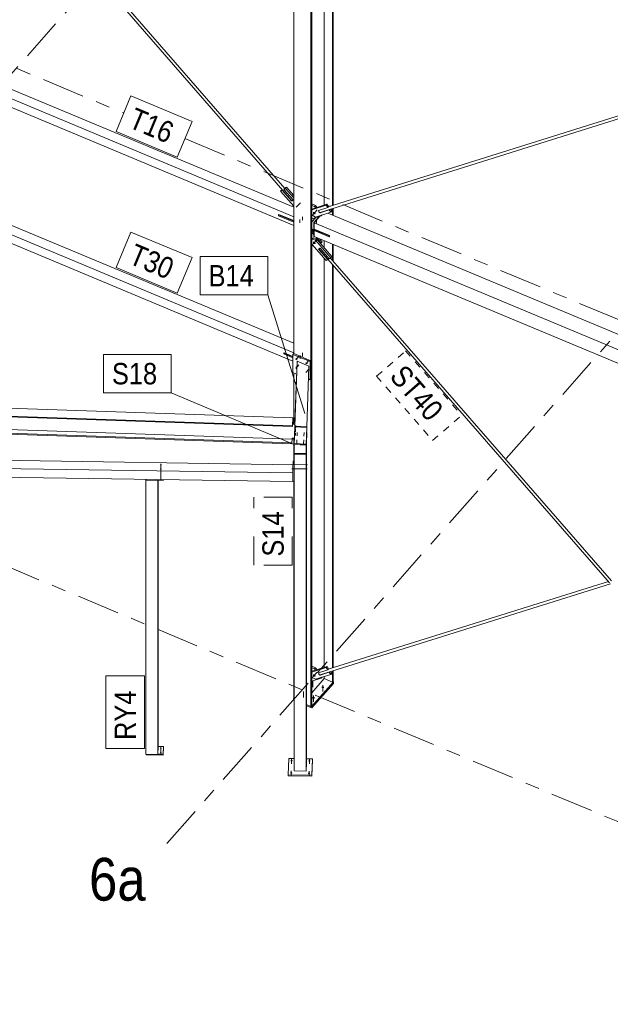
# Model space of a CAD drawing. Header units: millimetres. Extents: x -698 to 216, y -34 to 576.
# Tile 14 of 88: x -483 to -441, y 171 to 240. Entities that reach past the tile are written whole.
import ezdxf

# ---------------------------------------------------------------- set-up
doc = ezdxf.new("R2010")
doc.units = ezdxf.units.MM
for name, pattern in [('XKITLINE00', [0]), ('XKITLINE02', [4, 2, -2]), ('XKITLINE03', [6, 3, -1, 1, -1]), ('XKITLINE04', [3, 0.5, -0.5, 0.5, -0.5, 0.5, -0.5])]:
    doc.linetypes.add(name, pattern=pattern)
for name, color, linetype, lineweight in [('Element', 2, 'Continuous', 0), ('Spoina', 1, 'Continuous', 0), ('Znak elementu', 2, 'Continuous', 0), ('Śruba', 3, 'Continuous', 0)]:
    doc.layers.add(name, color=color, linetype=linetype, lineweight=lineweight)
doc.styles.add('ARIAL', font='ARIAL.TTF')

msp = doc.modelspace()

# ---------------------------------------------------------------- hatches: boundary and pattern name
at = {"layer": 'Śruba'}
for points in [[(-462.191, 226.904), (-462.183, 226.896), (-462.177, 226.888), (-462.171, 226.88), (-462.165, 226.872), (-462.161, 226.863), (-462.157, 226.854), (-462.154, 226.846), (-462.152, 226.837), (-462.15, 226.829), (-462.15, 226.821), (-462.151, 226.814), (-462.152, 226.807), (-462.154, 226.8), (-462.157, 226.794), (-462.161, 226.789), (-462.166, 226.785), (-462.172, 226.781), (-462.178, 226.778), (-462.185, 226.775), (-462.192, 226.774), (-462.2, 226.773), (-462.208, 226.773), (-462.217, 226.775), (-462.225, 226.776), (-462.234, 226.779), (-462.244, 226.783), (-462.253, 226.787), (-462.262, 226.792), (-462.27, 226.797), (-462.279, 226.804), (-462.287, 226.81), (-462.295, 226.818), (-462.302, 226.825), (-462.309, 226.833), (-462.315, 226.842), (-462.32, 226.85), (-462.325, 226.859), (-462.329, 226.867), (-462.332, 226.876), (-462.334, 226.884), (-462.335, 226.892), (-462.335, 226.9), (-462.335, 226.908), (-462.333, 226.915), (-462.331, 226.921), (-462.328, 226.927), (-462.324, 226.932), (-462.319, 226.937), (-462.314, 226.941), (-462.308, 226.944), (-462.301, 226.946), (-462.293, 226.948), (-462.286, 226.948), (-462.277, 226.948), (-462.269, 226.947), (-462.26, 226.945), (-462.251, 226.943), (-462.242, 226.939), (-462.233, 226.935), (-462.224, 226.93), (-462.215, 226.924), (-462.206, 226.918), (-462.198, 226.911)], [(-462.191, 224.829), (-462.183, 224.821), (-462.177, 224.813), (-462.171, 224.805), (-462.165, 224.796), (-462.161, 224.788), (-462.157, 224.779), (-462.154, 224.77), (-462.152, 224.762), (-462.151, 224.754), (-462.15, 224.746), (-462.151, 224.739), (-462.152, 224.731), (-462.154, 224.725), (-462.158, 224.719), (-462.162, 224.714), (-462.166, 224.709), (-462.172, 224.705), (-462.178, 224.702), (-462.185, 224.7), (-462.192, 224.698), (-462.2, 224.698), (-462.208, 224.698), (-462.217, 224.699), (-462.226, 224.701), (-462.235, 224.704), (-462.244, 224.707), (-462.253, 224.711), (-462.262, 224.716), (-462.271, 224.722), (-462.279, 224.728), (-462.287, 224.735), (-462.295, 224.742), (-462.302, 224.75), (-462.309, 224.758), (-462.315, 224.766), (-462.32, 224.775), (-462.325, 224.783), (-462.329, 224.792), (-462.332, 224.8), (-462.334, 224.809), (-462.335, 224.817), (-462.335, 224.825), (-462.335, 224.832), (-462.334, 224.839), (-462.331, 224.846), (-462.328, 224.852), (-462.324, 224.857), (-462.319, 224.862), (-462.314, 224.866), (-462.308, 224.869), (-462.301, 224.871), (-462.294, 224.872), (-462.286, 224.873), (-462.277, 224.873), (-462.269, 224.872), (-462.26, 224.87), (-462.251, 224.867), (-462.242, 224.864), (-462.233, 224.859), (-462.224, 224.854), (-462.215, 224.849), (-462.207, 224.843), (-462.198, 224.836)], [(-463.449, 216.674), (-463.444, 216.669), (-463.44, 216.664), (-463.435, 216.658), (-463.432, 216.652), (-463.429, 216.646), (-463.426, 216.64), (-463.424, 216.634), (-463.422, 216.628), (-463.421, 216.623), (-463.421, 216.617), (-463.422, 216.612), (-463.423, 216.607), (-463.424, 216.603), (-463.426, 216.599), (-463.429, 216.595), (-463.432, 216.592), (-463.436, 216.589), (-463.44, 216.587), (-463.445, 216.585), (-463.45, 216.584), (-463.456, 216.584), (-463.461, 216.584), (-463.467, 216.585), (-463.473, 216.586), (-463.48, 216.588), (-463.486, 216.59), (-463.492, 216.593), (-463.498, 216.597), (-463.505, 216.601), (-463.51, 216.605), (-463.516, 216.61), (-463.521, 216.615), (-463.527, 216.62), (-463.531, 216.626), (-463.535, 216.631), (-463.539, 216.637), (-463.542, 216.643), (-463.545, 216.649), (-463.547, 216.655), (-463.548, 216.661), (-463.549, 216.666), (-463.549, 216.672), (-463.549, 216.677), (-463.548, 216.682), (-463.547, 216.686), (-463.544, 216.691), (-463.542, 216.694), (-463.538, 216.697), (-463.535, 216.7), (-463.53, 216.702), (-463.526, 216.704), (-463.52, 216.705), (-463.515, 216.705), (-463.509, 216.705), (-463.503, 216.704), (-463.497, 216.703), (-463.491, 216.701), (-463.485, 216.699), (-463.478, 216.696), (-463.472, 216.692), (-463.466, 216.688), (-463.46, 216.684), (-463.455, 216.679)], [(-462.737, 216.377), (-462.732, 216.372), (-462.727, 216.366), (-462.723, 216.36), (-462.719, 216.354), (-462.716, 216.348), (-462.713, 216.342), (-462.711, 216.337), (-462.71, 216.331), (-462.709, 216.325), (-462.709, 216.32), (-462.709, 216.315), (-462.71, 216.31), (-462.712, 216.305), (-462.714, 216.301), (-462.717, 216.297), (-462.72, 216.294), (-462.724, 216.292), (-462.728, 216.289), (-462.733, 216.288), (-462.738, 216.287), (-462.743, 216.286), (-462.749, 216.287), (-462.755, 216.287), (-462.761, 216.289), (-462.767, 216.29), (-462.774, 216.293), (-462.78, 216.296), (-462.786, 216.299), (-462.792, 216.303), (-462.798, 216.307), (-462.804, 216.312), (-462.809, 216.317), (-462.814, 216.322), (-462.819, 216.328), (-462.823, 216.334), (-462.827, 216.34), (-462.83, 216.346), (-462.832, 216.351), (-462.834, 216.357), (-462.836, 216.363), (-462.837, 216.369), (-462.837, 216.374), (-462.837, 216.379), (-462.836, 216.384), (-462.834, 216.389), (-462.832, 216.393), (-462.829, 216.397), (-462.826, 216.4), (-462.822, 216.402), (-462.818, 216.405), (-462.813, 216.406), (-462.808, 216.407), (-462.803, 216.408), (-462.797, 216.407), (-462.791, 216.407), (-462.785, 216.405), (-462.779, 216.404), (-462.772, 216.401), (-462.766, 216.398), (-462.76, 216.395), (-462.754, 216.391), (-462.748, 216.387), (-462.742, 216.382)], [(-463.449, 216.07), (-463.444, 216.065), (-463.44, 216.059), (-463.435, 216.053), (-463.432, 216.047), (-463.429, 216.042), (-463.426, 216.036), (-463.424, 216.03), (-463.422, 216.024), (-463.421, 216.018), (-463.421, 216.013), (-463.422, 216.008), (-463.423, 216.003), (-463.424, 215.998), (-463.426, 215.994), (-463.429, 215.99), (-463.432, 215.987), (-463.436, 215.985), (-463.44, 215.982), (-463.445, 215.981), (-463.45, 215.98), (-463.456, 215.979), (-463.461, 215.98), (-463.467, 215.98), (-463.473, 215.982), (-463.48, 215.984), (-463.486, 215.986), (-463.492, 215.989), (-463.498, 215.992), (-463.505, 215.996), (-463.51, 216.001), (-463.516, 216.005), (-463.521, 216.01), (-463.527, 216.016), (-463.531, 216.021), (-463.535, 216.027), (-463.539, 216.033), (-463.542, 216.039), (-463.545, 216.045), (-463.547, 216.05), (-463.548, 216.056), (-463.549, 216.062), (-463.549, 216.067), (-463.549, 216.073), (-463.548, 216.077), (-463.547, 216.082), (-463.544, 216.086), (-463.542, 216.09), (-463.538, 216.093), (-463.535, 216.096), (-463.53, 216.098), (-463.526, 216.099), (-463.52, 216.1), (-463.515, 216.101), (-463.509, 216.101), (-463.503, 216.1), (-463.497, 216.099), (-463.491, 216.097), (-463.485, 216.094), (-463.478, 216.091), (-463.472, 216.088), (-463.466, 216.084), (-463.46, 216.08), (-463.455, 216.075)], [(-473.016, 208.888), (-473.027, 208.891), (-473.037, 208.894), (-473.045, 208.899), (-473.053, 208.906), (-473.058, 208.912), (-473.061, 208.92), (-473.063, 208.928), (-473.061, 208.936), (-473.058, 208.943), (-473.053, 208.95), (-473.045, 208.956), (-473.037, 208.961), (-473.027, 208.965), (-473.016, 208.967), (-473.004, 208.968), (-472.993, 208.967), (-472.982, 208.965), (-472.972, 208.961), (-472.963, 208.956), (-472.956, 208.95), (-472.95, 208.943), (-472.947, 208.936), (-472.946, 208.928), (-472.947, 208.92), (-472.95, 208.912), (-472.956, 208.906), (-472.963, 208.899), (-472.972, 208.894), (-472.982, 208.891), (-472.993, 208.888), (-473.004, 208.888)], [(-473.006, 209.175), (-473.017, 209.177), (-473.028, 209.181), (-473.036, 209.186), (-473.044, 209.192), (-473.049, 209.199), (-473.052, 209.207), (-473.053, 209.215), (-473.052, 209.222), (-473.049, 209.23), (-473.044, 209.237), (-473.036, 209.243), (-473.028, 209.248), (-473.017, 209.252), (-473.006, 209.254), (-472.995, 209.255), (-472.984, 209.254), (-472.973, 209.252), (-472.963, 209.248), (-472.954, 209.243), (-472.947, 209.237), (-472.941, 209.23), (-472.938, 209.222), (-472.937, 209.215), (-472.938, 209.207), (-472.941, 209.199), (-472.947, 209.192), (-472.954, 209.186), (-472.963, 209.181), (-472.973, 209.177), (-472.984, 209.175), (-472.995, 209.174)], [(-462.191, 194.476), (-462.183, 194.468), (-462.177, 194.46), (-462.171, 194.452), (-462.165, 194.444), (-462.161, 194.435), (-462.157, 194.426), (-462.154, 194.418), (-462.152, 194.41), (-462.151, 194.401), (-462.15, 194.394), (-462.151, 194.386), (-462.152, 194.379), (-462.154, 194.373), (-462.158, 194.367), (-462.162, 194.361), (-462.166, 194.357), (-462.172, 194.353), (-462.178, 194.35), (-462.185, 194.347), (-462.192, 194.346), (-462.2, 194.345), (-462.208, 194.346), (-462.217, 194.347), (-462.226, 194.349), (-462.235, 194.351), (-462.244, 194.355), (-462.253, 194.359), (-462.262, 194.364), (-462.271, 194.37), (-462.279, 194.376), (-462.287, 194.383), (-462.295, 194.39), (-462.302, 194.398), (-462.309, 194.406), (-462.315, 194.414), (-462.32, 194.422), (-462.325, 194.431), (-462.329, 194.439), (-462.332, 194.448), (-462.334, 194.456), (-462.335, 194.465), (-462.335, 194.472), (-462.335, 194.48), (-462.334, 194.487), (-462.331, 194.493), (-462.328, 194.499), (-462.324, 194.505), (-462.319, 194.509), (-462.314, 194.513), (-462.308, 194.516), (-462.301, 194.518), (-462.294, 194.52), (-462.286, 194.521), (-462.277, 194.52), (-462.269, 194.519), (-462.26, 194.517), (-462.251, 194.515), (-462.242, 194.511), (-462.233, 194.507), (-462.224, 194.502), (-462.215, 194.496), (-462.207, 194.49), (-462.198, 194.483)], [(-461.649, 193.537), (-461.658, 193.538), (-461.667, 193.539), (-461.675, 193.541), (-461.683, 193.544), (-461.691, 193.547), (-461.698, 193.551), (-461.705, 193.555), (-461.711, 193.56), (-461.716, 193.565), (-461.721, 193.57), (-461.725, 193.575), (-461.728, 193.581), (-461.73, 193.587), (-461.731, 193.593), (-461.732, 193.6), (-461.731, 193.606), (-461.73, 193.612), (-461.728, 193.618), (-461.725, 193.624), (-461.721, 193.629), (-461.716, 193.635), (-461.711, 193.64), (-461.705, 193.644), (-461.698, 193.648), (-461.691, 193.652), (-461.683, 193.655), (-461.675, 193.658), (-461.667, 193.66), (-461.658, 193.662), (-461.649, 193.662), (-461.64, 193.663), (-461.631, 193.662), (-461.622, 193.662), (-461.614, 193.66), (-461.605, 193.658), (-461.597, 193.655), (-461.589, 193.652), (-461.582, 193.648), (-461.575, 193.644), (-461.569, 193.64), (-461.564, 193.635), (-461.559, 193.629), (-461.556, 193.624), (-461.553, 193.618), (-461.55, 193.612), (-461.549, 193.606), (-461.549, 193.6), (-461.549, 193.593), (-461.55, 193.587), (-461.553, 193.581), (-461.556, 193.575), (-461.559, 193.57), (-461.564, 193.565), (-461.569, 193.56), (-461.575, 193.555), (-461.582, 193.551), (-461.589, 193.547), (-461.597, 193.544), (-461.605, 193.541), (-461.614, 193.539), (-461.622, 193.538), (-461.631, 193.537), (-461.64, 193.537)], [(-462.298, 192.801), (-462.307, 192.802), (-462.315, 192.804), (-462.324, 192.806), (-462.332, 192.808), (-462.34, 192.812), (-462.347, 192.815), (-462.354, 192.819), (-462.36, 192.824), (-462.365, 192.829), (-462.37, 192.834), (-462.373, 192.84), (-462.376, 192.846), (-462.379, 192.852), (-462.38, 192.858), (-462.38, 192.864), (-462.38, 192.87), (-462.379, 192.876), (-462.376, 192.882), (-462.373, 192.888), (-462.37, 192.894), (-462.365, 192.899), (-462.36, 192.904), (-462.354, 192.909), (-462.347, 192.913), (-462.34, 192.916), (-462.332, 192.92), (-462.324, 192.922), (-462.315, 192.924), (-462.307, 192.926), (-462.298, 192.927), (-462.289, 192.927), (-462.28, 192.927), (-462.271, 192.926), (-462.262, 192.924), (-462.254, 192.922), (-462.246, 192.92), (-462.238, 192.916), (-462.231, 192.913), (-462.224, 192.909), (-462.218, 192.904), (-462.213, 192.899), (-462.208, 192.894), (-462.204, 192.888), (-462.201, 192.882), (-462.199, 192.876), (-462.198, 192.87), (-462.197, 192.864), (-462.198, 192.858), (-462.199, 192.852), (-462.201, 192.846), (-462.204, 192.84), (-462.208, 192.834), (-462.213, 192.829), (-462.218, 192.824), (-462.224, 192.819), (-462.231, 192.815), (-462.238, 192.812), (-462.246, 192.808), (-462.254, 192.806), (-462.262, 192.804), (-462.271, 192.802), (-462.28, 192.801), (-462.289, 192.801)], [(-473.006, 189.288), (-473.017, 189.29), (-473.028, 189.294), (-473.036, 189.299), (-473.044, 189.305), (-473.049, 189.312), (-473.052, 189.319), (-473.053, 189.327), (-473.052, 189.335), (-473.049, 189.343), (-473.044, 189.35), (-473.036, 189.356), (-473.028, 189.361), (-473.017, 189.364), (-473.006, 189.367), (-472.995, 189.367), (-472.984, 189.367), (-472.973, 189.364), (-472.963, 189.361), (-472.954, 189.356), (-472.947, 189.35), (-472.941, 189.343), (-472.938, 189.335), (-472.937, 189.327), (-472.938, 189.319), (-472.941, 189.312), (-472.947, 189.305), (-472.954, 189.299), (-472.963, 189.294), (-472.973, 189.29), (-472.984, 189.288), (-472.995, 189.287)], [(-473.016, 189.001), (-473.027, 189.003), (-473.037, 189.007), (-473.045, 189.012), (-473.053, 189.018), (-473.058, 189.025), (-473.061, 189.033), (-473.063, 189.041), (-473.061, 189.048), (-473.058, 189.056), (-473.053, 189.063), (-473.045, 189.069), (-473.037, 189.074), (-473.027, 189.078), (-473.016, 189.08), (-473.004, 189.081), (-472.993, 189.08), (-472.982, 189.078), (-472.972, 189.074), (-472.963, 189.069), (-472.956, 189.063), (-472.95, 189.056), (-472.947, 189.048), (-472.946, 189.041), (-472.947, 189.033), (-472.95, 189.025), (-472.956, 189.018), (-472.963, 189.012), (-472.972, 189.007), (-472.982, 189.003), (-472.993, 189.001), (-473.004, 189)], [(-463.84, 188.408), (-463.847, 188.409), (-463.854, 188.41), (-463.861, 188.412), (-463.868, 188.414), (-463.874, 188.417), (-463.88, 188.42), (-463.885, 188.423), (-463.89, 188.427), (-463.895, 188.431), (-463.899, 188.436), (-463.902, 188.44), (-463.904, 188.445), (-463.906, 188.45), (-463.907, 188.455), (-463.907, 188.46), (-463.907, 188.465), (-463.906, 188.47), (-463.904, 188.475), (-463.902, 188.48), (-463.899, 188.484), (-463.895, 188.489), (-463.89, 188.493), (-463.885, 188.496), (-463.88, 188.5), (-463.874, 188.503), (-463.868, 188.505), (-463.861, 188.508), (-463.854, 188.509), (-463.847, 188.51), (-463.84, 188.511), (-463.832, 188.511), (-463.825, 188.511), (-463.818, 188.51), (-463.811, 188.509), (-463.804, 188.508), (-463.797, 188.505), (-463.791, 188.503), (-463.785, 188.5), (-463.779, 188.496), (-463.774, 188.493), (-463.77, 188.489), (-463.766, 188.484), (-463.763, 188.48), (-463.761, 188.475), (-463.759, 188.47), (-463.758, 188.465), (-463.757, 188.46), (-463.758, 188.455), (-463.759, 188.45), (-463.761, 188.445), (-463.763, 188.44), (-463.766, 188.436), (-463.77, 188.431), (-463.774, 188.427), (-463.779, 188.423), (-463.785, 188.42), (-463.791, 188.417), (-463.797, 188.414), (-463.804, 188.412), (-463.811, 188.41), (-463.818, 188.409), (-463.825, 188.408), (-463.832, 188.408)], [(-462.59, 188.39), (-462.597, 188.39), (-462.605, 188.392), (-462.611, 188.393), (-462.618, 188.396), (-462.624, 188.398), (-462.63, 188.401), (-462.636, 188.405), (-462.641, 188.408), (-462.645, 188.412), (-462.649, 188.417), (-462.652, 188.421), (-462.655, 188.426), (-462.656, 188.431), (-462.657, 188.436), (-462.658, 188.441), (-462.657, 188.446), (-462.656, 188.451), (-462.655, 188.456), (-462.652, 188.461), (-462.649, 188.465), (-462.645, 188.47), (-462.641, 188.474), (-462.636, 188.478), (-462.63, 188.481), (-462.624, 188.484), (-462.618, 188.487), (-462.611, 188.489), (-462.605, 188.491), (-462.597, 188.492), (-462.59, 188.492), (-462.583, 188.493), (-462.575, 188.492), (-462.568, 188.492), (-462.561, 188.491), (-462.554, 188.489), (-462.547, 188.487), (-462.541, 188.484), (-462.535, 188.481), (-462.53, 188.478), (-462.525, 188.474), (-462.52, 188.47), (-462.517, 188.465), (-462.513, 188.461), (-462.511, 188.456), (-462.509, 188.451), (-462.508, 188.446), (-462.508, 188.441), (-462.508, 188.436), (-462.509, 188.431), (-462.511, 188.426), (-462.513, 188.421), (-462.517, 188.417), (-462.52, 188.412), (-462.525, 188.408), (-462.53, 188.405), (-462.535, 188.401), (-462.541, 188.398), (-462.547, 188.396), (-462.554, 188.393), (-462.561, 188.392), (-462.568, 188.39), (-462.575, 188.39), (-462.583, 188.389)], [(-463.867, 187.548), (-463.874, 187.549), (-463.881, 187.55), (-463.888, 187.552), (-463.895, 187.554), (-463.901, 187.557), (-463.907, 187.56), (-463.913, 187.563), (-463.918, 187.567), (-463.922, 187.571), (-463.926, 187.575), (-463.929, 187.58), (-463.931, 187.585), (-463.933, 187.59), (-463.934, 187.595), (-463.935, 187.6), (-463.934, 187.605), (-463.933, 187.61), (-463.931, 187.615), (-463.929, 187.619), (-463.926, 187.624), (-463.922, 187.628), (-463.918, 187.632), (-463.913, 187.636), (-463.907, 187.64), (-463.901, 187.643), (-463.895, 187.645), (-463.888, 187.647), (-463.881, 187.649), (-463.874, 187.65), (-463.867, 187.651), (-463.86, 187.651), (-463.852, 187.651), (-463.845, 187.65), (-463.838, 187.649), (-463.831, 187.647), (-463.824, 187.645), (-463.818, 187.643), (-463.812, 187.64), (-463.807, 187.636), (-463.802, 187.632), (-463.797, 187.628), (-463.794, 187.624), (-463.79, 187.619), (-463.788, 187.615), (-463.786, 187.61), (-463.785, 187.605), (-463.785, 187.6), (-463.785, 187.595), (-463.786, 187.59), (-463.788, 187.585), (-463.79, 187.58), (-463.794, 187.575), (-463.797, 187.571), (-463.802, 187.567), (-463.807, 187.563), (-463.812, 187.56), (-463.818, 187.557), (-463.824, 187.554), (-463.831, 187.552), (-463.838, 187.55), (-463.845, 187.549), (-463.852, 187.548), (-463.86, 187.548)], [(-462.617, 187.529), (-462.625, 187.53), (-462.632, 187.531), (-462.639, 187.533), (-462.645, 187.535), (-462.652, 187.538), (-462.658, 187.541), (-462.663, 187.544), (-462.668, 187.548), (-462.672, 187.552), (-462.676, 187.557), (-462.679, 187.561), (-462.682, 187.566), (-462.684, 187.571), (-462.685, 187.576), (-462.685, 187.581), (-462.685, 187.586), (-462.684, 187.591), (-462.682, 187.596), (-462.679, 187.601), (-462.676, 187.605), (-462.672, 187.61), (-462.668, 187.614), (-462.663, 187.617), (-462.658, 187.621), (-462.652, 187.624), (-462.645, 187.626), (-462.639, 187.629), (-462.632, 187.63), (-462.625, 187.631), (-462.617, 187.632), (-462.61, 187.632), (-462.603, 187.632), (-462.595, 187.631), (-462.588, 187.63), (-462.581, 187.629), (-462.575, 187.626), (-462.568, 187.624), (-462.562, 187.621), (-462.557, 187.617), (-462.552, 187.614), (-462.548, 187.61), (-462.544, 187.605), (-462.541, 187.601), (-462.538, 187.596), (-462.536, 187.591), (-462.535, 187.586), (-462.535, 187.581), (-462.535, 187.576), (-462.536, 187.571), (-462.538, 187.566), (-462.541, 187.561), (-462.544, 187.557), (-462.548, 187.552), (-462.552, 187.548), (-462.557, 187.544), (-462.562, 187.541), (-462.568, 187.538), (-462.575, 187.535), (-462.581, 187.533), (-462.588, 187.531), (-462.595, 187.53), (-462.603, 187.529), (-462.61, 187.529)]]:
    msp.add_hatch(color=256, dxfattribs=at).paths.add_polyline_path(points, flags=17)

# ---------------------------------------------------------------- linework, layer by layer
at = {"layer": 'Element', "linetype": 'XKITLINE00', "lineweight": 0}
for p, q in [((-463.817, 227.731), (-504.756, 274.815)), ((-464.311, 228.601), (-504.13, 274.396)), ((-463.683, 217.019), (-463.683, 258.332)), ((-462.472, 257.827), (-462.472, 192.269)), ((-462.417, 192.332), (-462.417, 257.891)), ((-461.547, 227.432), (-461.547, 257.856)), ((-460.97, 227.394), (-460.97, 257.615)), ((-460.915, 227.411), (-460.915, 257.592)), ((-463.683, 227.283), (-504.164, 244.192)), ((-504.596, 243.702), (-463.683, 226.612)), ((-463.683, 226.008), (-504.596, 243.097)), ((-461.256, 227.304), (-421.484, 239.819)), ((-461.835, 226.913), (-421.329, 239.659)), ((-463.683, 217.069), (-504.596, 234.159)), ((-504.164, 234.649), (-463.683, 217.74)), ((-504.596, 233.554), (-463.735, 216.486)), ((-464.184, 228.679), (-464.3, 228.613)), ((-464.184, 228.679), (-464.253, 228.601)), ((-463.683, 228.103), (-464.184, 228.679)), ((-464.528, 228.484), (-464.598, 228.406)), ((-464.598, 228.406), (-464.481, 228.472)), ((-463.683, 227.354), (-464.598, 228.406)), ((-464.49, 228.506), (-464.528, 228.484)), ((-464.481, 228.472), (-464.471, 228.484)), ((-464.481, 228.472), (-463.834, 227.727)), ((-464.3, 228.613), (-464.37, 228.535)), ((-464.37, 228.535), (-464.253, 228.601)), ((-463.722, 227.791), (-464.37, 228.535)), ((-464.253, 228.601), (-463.683, 227.945)), ((-463.834, 227.727), (-463.823, 227.739)), ((-463.834, 227.727), (-463.82, 227.735)), ((-463.817, 227.731), (-463.796, 227.739)), ((-463.796, 227.739), (-463.761, 227.763)), ((-463.761, 227.763), (-463.725, 227.793)), ((-463.739, 227.781), (-463.722, 227.791)), ((-462.417, 227.515), (-462.148, 227.403)), ((-462.417, 227.158), (-461.348, 227.494)), ((-462.417, 227.101), (-461.417, 227.416)), ((-462.417, 227.408), (-462.218, 227.325)), ((-462.218, 227.325), (-462.148, 227.403)), ((-462.157, 227.24), (-462.218, 227.325)), ((-462.148, 227.403), (-462.055, 227.272)), ((-461.301, 227.253), (-461.948, 227.049)), ((-461.417, 227.416), (-461.348, 227.494)), ((-461.417, 227.416), (-461.301, 227.253)), ((-461.348, 227.494), (-461.232, 227.331)), ((-461.301, 227.253), (-461.232, 227.331)), ((-461.286, 227.408), (-461.131, 227.343)), ((-464.743, 226.75), (-464.722, 226.774)), ((-464.743, 226.689), (-464.743, 226.75)), ((-464.743, 226.75), (-463.683, 226.307)), ((-463.683, 226.246), (-464.743, 226.689)), ((-464.722, 226.774), (-463.683, 226.34)), ((-462.352, 226.691), (-462.417, 226.781)), ((-462.417, 226.463), (-461.752, 226.673)), ((-462.151, 226.594), (-462.352, 226.691)), ((-461.898, 226.627), (-462.271, 226.204)), ((-462.242, 226.192), (-461.844, 226.644)), ((-462.242, 226.192), (-461.844, 226.644)), ((-461.073, 226.934), (-462.151, 226.594)), ((-461.931, 227.026), (-461.948, 227.049)), ((-461.929, 227.055), (-461.932, 227.049)), ((-461.932, 227.049), (-461.93, 226.999)), ((-461.93, 226.999), (-461.909, 226.952)), ((-461.909, 226.952), (-461.875, 226.92)), ((-461.875, 226.92), (-461.835, 226.913)), ((-461.836, 226.893), (-461.853, 226.916)), ((-461.836, 226.893), (-461.189, 227.097)), ((-461.836, 226.893), (-461.812, 226.92)), ((-461.752, 226.673), (-461.779, 226.711)), ((-461.752, 226.673), (-461.695, 226.738)), ((-461.287, 226.866), (-421.329, 210.176)), ((-461.28, 226.864), (-461.275, 226.87)), ((-461.189, 227.097), (-461.165, 227.124)), ((-461.189, 227.097), (-461.073, 226.934)), ((-461.004, 227.012), (-461.098, 227.145)), ((-461.093, 227.137), (-461.081, 227.151)), ((-461.073, 226.934), (-461.004, 227.012)), ((-461.069, 227.103), (-461.007, 227.174)), ((-460.97, 226.734), (-460.97, 227.185)), ((-460.915, 226.711), (-460.915, 227.203)), ((-462.417, 226.248), (-462.154, 226.546)), ((-462.271, 226.204), (-462.271, 225.75)), ((-462.271, 226.204), (-462.242, 226.192)), ((-462.242, 225.738), (-462.242, 226.192)), ((-462.242, 225.738), (-462.242, 226.192)), ((-462.242, 226.192), (-421.329, 209.102)), ((-462.417, 225.778), (-461.195, 225.268)), ((-461.195, 225.207), (-462.417, 225.717)), ((-462.417, 225.635), (-462.364, 225.695)), ((-462.417, 225.574), (-462.325, 225.679)), ((-462.417, 225.574), (-462.417, 225.635)), ((-462.271, 225.374), (-462.417, 225.542)), ((-462.271, 225.532), (-462.362, 225.637)), ((-462.271, 225.75), (-462.242, 225.738)), ((-462.271, 225.656), (-462.271, 225.237)), ((-462.271, 225.237), (-462.242, 225.225)), ((-461.174, 225.292), (-462.242, 225.738)), ((-462.242, 225.225), (-462.242, 225.644)), ((-462.242, 225.644), (-462.242, 225.225)), ((-462.242, 225.225), (-421.329, 208.135)), ((-461.195, 225.268), (-461.174, 225.292)), ((-461.195, 225.207), (-461.195, 225.268)), ((-461.174, 225.232), (-461.195, 225.207)), ((-461.174, 225.232), (-461.174, 225.292)), ((-462.417, 225.05), (-462.284, 225.126)), ((-462.417, 225.011), (-462.353, 225.047)), ((-461.416, 223.541), (-462.417, 224.69)), ((-462.417, 224.598), (-462.291, 224.546)), ((-462.353, 225.047), (-462.284, 225.126)), ((-462.353, 225.047), (-462.152, 224.976)), ((-462.284, 225.126), (-462.083, 225.055)), ((-462.083, 225.055), (-462.152, 224.976)), ((-462.152, 224.976), (-461.072, 223.736)), ((-462.083, 225.055), (-461.003, 223.815)), ((-461.752, 224.779), (-462.082, 225.158)), ((-461.683, 224.857), (-461.866, 225.068)), ((-461.813, 224.745), (-461.752, 224.779)), ((-461.683, 224.857), (-461.752, 224.779)), ((-461.547, 224.44), (-461.547, 224.934)), ((-460.97, 223.554), (-460.97, 224.693)), ((-460.915, 223.491), (-460.915, 224.67)), ((-461.836, 224.414), (-461.948, 224.351)), ((-461.948, 224.351), (-461.3, 223.607)), ((-461.93, 224.355), (-461.931, 224.36)), ((-461.909, 224.363), (-461.93, 224.355)), ((-441.538, 200.945), (-461.93, 224.355)), ((-461.874, 224.387), (-461.909, 224.363)), ((-461.853, 224.405), (-461.874, 224.387)), ((-461.188, 223.67), (-461.836, 224.414)), ((-461.003, 223.815), (-461.072, 223.736)), ((-461.547, 195.002), (-461.547, 223.692)), ((-461.3, 223.607), (-461.416, 223.541)), ((-461.3, 223.607), (-461.289, 223.619)), ((-461.072, 223.736), (-461.188, 223.67)), ((-441.396, 201.082), (-461.11, 223.715)), ((-460.97, 194.963), (-460.97, 223.253)), ((-460.915, 194.981), (-460.915, 223.19)), ((-464.38, 217.055), (-464.358, 217.079)), ((-464.38, 216.994), (-464.38, 217.055)), ((-464.38, 217.055), (-463.735, 216.785)), ((-463.735, 216.725), (-464.38, 216.994)), ((-464.358, 217.079), (-463.735, 216.819)), ((-463.683, 217.019), (-463.735, 216.96)), ((-463.735, 216.96), (-462.524, 216.454)), ((-463.735, 215.689), (-463.735, 216.96)), ((-462.472, 216.513), (-463.683, 217.019)), ((-463.601, 211.916), (-463.452, 216.428)), ((-463.45, 216.479), (-463.6, 211.916)), ((-462.627, 216.135), (-463.45, 216.479)), ((-462.472, 216.513), (-462.524, 216.454)), ((-462.524, 216.454), (-462.524, 215.183)), ((-462.472, 215.242), (-462.472, 216.513)), ((-463.735, 215.689), (-463.479, 215.583)), ((-463.683, 212.236), (-463.683, 215.668)), ((-462.768, 211.888), (-462.627, 216.135)), ((-463.594, 212.233), (-463.491, 215.337)), ((-463.594, 212.233), (-463.493, 215.286)), ((-463.491, 215.337), (-463.488, 215.335)), ((-462.657, 215.239), (-462.524, 215.183)), ((-462.524, 215.183), (-462.472, 215.242)), ((-505.883, 213.928), (-463.748, 212.498)), ((-463.768, 211.899), (-505.903, 213.329)), ((-463.766, 211.953), (-505.901, 213.383)), ((-463.811, 210.693), (-505.947, 212.123)), ((-463.809, 210.747), (-505.945, 212.177)), ((-463.801, 211.004), (-505.936, 212.434)), ((-463.748, 212.498), (-463.766, 211.953)), ((-463.762, 212.071), (-463.595, 212.065)), ((-463.761, 212.101), (-463.594, 212.096)), ((-463.699, 212.237), (-463.704, 212.099)), ((-463.704, 212.099), (-463.701, 212.183)), ((-463.701, 212.183), (-463.699, 212.237)), ((-463.701, 212.183), (-463.592, 212.179)), ((-463.59, 212.233), (-463.699, 212.237)), ((-463.766, 211.953), (-463.768, 211.899)), ((-463.605, 211.869), (-463.641, 210.698)), ((-463.604, 211.904), (-463.605, 211.869)), ((-463.605, 211.869), (-462.772, 211.842)), ((-462.771, 211.877), (-463.604, 211.904)), ((-463.601, 211.903), (-463.6, 211.916)), ((-463.6, 211.916), (-462.768, 211.888)), ((-462.809, 210.671), (-462.772, 211.842)), ((-462.751, 211.481), (-462.783, 211.482)), ((-462.778, 210.679), (-462.751, 211.481)), ((-462.772, 211.842), (-462.771, 211.877)), ((-462.769, 211.837), (-462.772, 211.837)), ((-462.768, 211.888), (-462.769, 211.837)), ((-463.809, 210.747), (-463.811, 210.693)), ((-463.801, 211.004), (-463.809, 210.747)), ((-463.798, 211.089), (-463.801, 211.004)), ((-463.629, 211.083), (-463.798, 211.089)), ((-463.742, 211.034), (-463.74, 211.087)), ((-463.742, 211.034), (-463.741, 211.087)), ((-463.631, 211.03), (-463.742, 211.034)), ((-463.683, 209.479), (-463.683, 211.032)), ((-463.679, 210.647), (-463.667, 211.031)), ((-463.679, 210.647), (-463.677, 210.71)), ((-463.677, 210.71), (-463.667, 211.031)), ((-463.677, 210.71), (-463.641, 210.709)), ((-463.644, 210.722), (-463.642, 210.772)), ((-463.644, 210.722), (-463.641, 210.722)), ((-463.642, 210.772), (-463.633, 211.03)), ((-463.642, 210.772), (-463.633, 211.03)), ((-463.642, 210.772), (-463.639, 210.772)), ((-463.641, 210.698), (-462.809, 210.671)), ((-462.808, 210.68), (-462.778, 210.679)), ((-462.78, 210.616), (-462.778, 210.679)), ((-462.78, 210.616), (-463.679, 210.647)), ((-463.646, 210.646), (-463.647, 210.629)), ((-463.647, 210.629), (-462.814, 210.601)), ((-463.647, 210.024), (-463.647, 210.629)), ((-463.645, 210.024), (-463.647, 209.964)), ((-463.647, 210.024), (-462.814, 210.012)), ((-463.63, 210.024), (-463.63, 209.975)), ((-463.63, 209.975), (-462.83, 209.963)), ((-462.83, 209.963), (-462.83, 210.012)), ((-462.83, 209.963), (-462.828, 210.012)), ((-462.813, 210.617), (-462.814, 210.601)), ((-462.814, 210.601), (-462.814, 210.012)), ((-462.796, 210.525), (-462.814, 209.951)), ((-462.814, 210.012), (-462.812, 210.069)), ((-462.812, 210.069), (-462.812, 210.617)), ((-462.812, 210.528), (-462.797, 210.528)), ((-462.812, 210.525), (-462.796, 210.525)), ((-462.797, 210.528), (-462.797, 210.616)), ((-462.797, 210.528), (-462.796, 210.585)), ((-462.796, 210.585), (-462.796, 210.616)), ((-462.796, 210.525), (-462.796, 188.301)), ((-506.005, 209.854), (-463.729, 209.219)), ((-463.721, 209.479), (-463.738, 208.929)), ((-463.647, 209.478), (-463.721, 209.479)), ((-463.647, 209.964), (-462.814, 209.951)), ((-463.647, 187.74), (-463.647, 209.964)), ((-462.814, 209.951), (-462.814, 187.727)), ((-463.738, 208.645), (-506.023, 209.28)), ((-506.023, 208.676), (-463.738, 208.041)), ((-463.738, 208.064), (-463.738, 208.929)), ((-463.738, 208.929), (-463.655, 208.928)), ((-463.738, 208.645), (-463.738, 208.657)), ((-463.738, 208.645), (-463.738, 208.041)), ((-463.647, 209.178), (-463.655, 208.928)), ((-463.655, 208.928), (-463.655, 208.063)), ((-474.048, 208.196), (-474.05, 208.129)), ((-474.05, 208.129), (-473.217, 208.117)), ((-474.05, 188.913), (-474.05, 208.129)), ((-474.033, 208.195), (-474.033, 208.14)), ((-474.033, 208.14), (-472.842, 208.122)), ((-473.217, 208.128), (-473.217, 208.117)), ((-473.217, 208.117), (-473.217, 188.9)), ((-473.199, 189.474), (-473.199, 208.128)), ((-472.842, 208.122), (-472.842, 208.177)), ((-472.842, 208.122), (-472.84, 208.177)), ((-463.738, 208.041), (-463.738, 208.064)), ((-463.655, 208.063), (-463.738, 208.064)), ((-463.683, 192.775), (-463.683, 208.064)), ((-463.655, 208.063), (-463.647, 208.314)), ((-461.255, 194.874), (-441.602, 201.018)), ((-461.835, 194.485), (-441.459, 200.854)), ((-462.417, 195.087), (-462.148, 194.975)), ((-462.417, 194.731), (-461.347, 195.065)), ((-462.417, 194.674), (-461.416, 194.987)), ((-462.417, 194.98), (-462.217, 194.897)), ((-462.217, 194.897), (-462.148, 194.975)), ((-462.157, 194.812), (-462.217, 194.897)), ((-462.148, 194.975), (-462.054, 194.844)), ((-461.3, 194.823), (-461.948, 194.621)), ((-461.416, 194.987), (-461.347, 195.065)), ((-461.416, 194.987), (-461.3, 194.823)), ((-461.347, 195.065), (-461.231, 194.902)), ((-461.3, 194.823), (-461.231, 194.902)), ((-462.353, 194.263), (-462.417, 194.353)), ((-462.417, 194.037), (-461.752, 194.244)), ((-462.417, 193.227), (-461.547, 194.214)), ((-462.152, 194.166), (-462.353, 194.263)), ((-461.072, 194.504), (-462.152, 194.166)), ((-461.931, 194.597), (-461.948, 194.621)), ((-461.928, 194.627), (-461.932, 194.62)), ((-461.932, 194.62), (-461.93, 194.57)), ((-461.93, 194.57), (-461.909, 194.523)), ((-461.909, 194.523), (-461.874, 194.492)), ((-461.874, 194.492), (-461.835, 194.485)), ((-461.836, 194.464), (-461.853, 194.488)), ((-461.836, 194.464), (-461.188, 194.667)), ((-461.836, 194.464), (-461.812, 194.492)), ((-461.752, 194.244), (-461.78, 194.283)), ((-461.752, 194.244), (-461.695, 194.309)), ((-461.547, 194.214), (-461.547, 194.355)), ((-461.547, 194.214), (-460.97, 193.973)), ((-461.188, 194.667), (-461.164, 194.694)), ((-461.188, 194.667), (-461.072, 194.504)), ((-461.003, 194.582), (-461.097, 194.715)), ((-461.072, 194.504), (-461.003, 194.582)), ((-460.97, 193.973), (-460.97, 194.755)), ((-460.915, 194.035), (-460.915, 194.772)), ((-462.414, 192.279), (-460.901, 193.996)), ((-462.414, 192.158), (-460.901, 193.875)), ((-460.97, 193.973), (-460.915, 194.035)), ((-460.901, 193.996), (-460.937, 194.01)), ((-460.901, 193.875), (-460.901, 193.996)), ((-463.697, 192.815), (-463.683, 192.831)), ((-463.697, 192.815), (-463.683, 192.809)), ((-463.697, 192.694), (-463.697, 192.815)), ((-463.683, 192.775), (-463.647, 192.76)), ((-463.697, 192.694), (-463.647, 192.673)), ((-462.796, 192.405), (-462.472, 192.269)), ((-462.796, 192.317), (-462.414, 192.158)), ((-462.472, 192.269), (-462.417, 192.332)), ((-462.45, 192.294), (-462.414, 192.279)), ((-462.414, 192.158), (-462.414, 192.279)), ((-473.217, 188.9), (-473.199, 189.474)), ((-472.824, 189.457), (-473.199, 189.462)), ((-472.842, 188.906), (-472.824, 189.457)), ((-472.842, 188.846), (-472.824, 189.396)), ((-472.824, 189.396), (-472.824, 189.457)), ((-474.05, 188.913), (-473.217, 188.9)), ((-474.033, 188.864), (-474.033, 188.913)), ((-474.033, 188.864), (-472.842, 188.846)), ((-473.217, 188.912), (-472.842, 188.906)), ((-472.842, 188.846), (-472.842, 188.906)), ((-464.073, 187.459), (-464.036, 188.606)), ((-464.036, 188.606), (-463.647, 188.601)), ((-462.796, 188.588), (-462.37, 188.581)), ((-462.406, 187.434), (-462.37, 188.581)), ((-462.37, 188.509), (-462.37, 188.581)), ((-462.814, 187.727), (-462.796, 188.301)), ((-462.406, 187.362), (-462.37, 188.509)), ((-464.073, 187.459), (-462.406, 187.434)), ((-464.073, 187.387), (-464.073, 187.459)), ((-464.073, 187.387), (-462.406, 187.362)), ((-463.647, 187.74), (-462.814, 187.727)), ((-462.406, 187.362), (-462.406, 187.434))]:
    msp.add_line(p, q, dxfattribs=at)
at = {"layer": 'Spoina', "linetype": 'XKITLINE03', "lineweight": 0}
for p, q in [((-494.267, 224.393), (-314.741, 428.042)), ((-472.588, 182.64), (-271.996, 410.187)), ((-514.454, 250.116), (-475.604, 233.888)), ((-471.316, 232.097), (-433.199, 216.175)), ((-517.54, 216.179), (-143.433, 59.912))]:
    msp.add_line(p, q, dxfattribs=at)
at = {"layer": 'Znak elementu', "linetype": 'XKITLINE00', "lineweight": 0}
for p, q in [((-476.143, 232.596), (-475.103, 235.088)), ((-475.103, 235.088), (-470.815, 233.297)), ((-471.856, 230.805), (-470.815, 233.297)), ((-476.143, 232.596), (-471.856, 230.805)), ((-476.136, 223.051), (-475.096, 225.542)), ((-475.096, 225.542), (-470.808, 223.751)), ((-470.254, 223.828), (-465.494, 223.828)), ((-470.254, 221.128), (-470.254, 223.828)), ((-465.494, 221.128), (-465.494, 223.828)), ((-471.849, 221.26), (-470.808, 223.751)), ((-476.136, 223.051), (-471.849, 221.26)), ((-470.254, 221.128), (-465.494, 221.128)), ((-462.906, 212.818), (-465.494, 221.128)), ((-477.033, 216.957), (-472.274, 216.957)), ((-477.033, 214.257), (-477.033, 216.957)), ((-472.274, 214.257), (-472.274, 216.957)), ((-477.033, 214.257), (-472.274, 214.257)), ((-463.614, 210.607), (-472.274, 214.257)), ((-476.85, 189.313), (-476.85, 194.404)), ((-474.15, 194.404), (-476.85, 194.404)), ((-474.15, 189.313), (-474.15, 194.404)), ((-474.15, 189.313), (-476.85, 189.313))]:
    msp.add_line(p, q, dxfattribs=at)
at = {"layer": 'Znak elementu', "linetype": 'XKITLINE04', "lineweight": 0}
for p, q in [((-457.867, 215.428), (-455.831, 217.201)), ((-455.831, 217.201), (-451.903, 212.691)), ((-457.867, 215.428), (-453.939, 210.918)), ((-453.939, 210.918), (-451.903, 212.691))]:
    msp.add_line(p, q, dxfattribs=at)
at = {"layer": 'Znak elementu', "linetype": 'XKITLINE02', "lineweight": 0}
for p, q in [((-466.483, 202.175), (-466.483, 206.935)), ((-463.783, 206.935), (-466.483, 206.935)), ((-463.783, 202.175), (-463.783, 206.935)), ((-463.783, 202.175), (-466.483, 202.175))]:
    msp.add_line(p, q, dxfattribs=at)
at = {"layer": 'Śruba', "linetype": 'XKITLINE02', "lineweight": 0}
for p, q in [((-463.499, 227.275), (-463.218, 227.594)), ((-463.072, 226.615), (-463.072, 226.374)), ((-463.245, 226.419), (-463.245, 226.177)), ((-462.261, 226.209), (-462.261, 225.967)), ((-462.088, 226.405), (-462.088, 226.164)), ((-463.23, 216.883), (-463.23, 216.641)), ((-463.074, 217.06), (-463.074, 216.818)), ((-462.611, 215.926), (-462.828, 215.68)), ((-463.559, 211.458), (-463.565, 211.268)), ((-463.55, 211.71), (-463.556, 211.52)), ((-463.541, 211.962), (-463.547, 211.772)), ((-463.443, 211.49), (-463.452, 211.238)), ((-462.959, 211.473), (-462.969, 211.221)), ((-463.46, 210.972), (-463.469, 210.72)), ((-462.977, 210.955), (-462.986, 210.703)), ((-462.353, 193.619), (-462.353, 194.054)), ((-463.001, 192.884), (-463.001, 193.319))]:
    msp.add_line(p, q, dxfattribs=at)
at = {"layer": 'Śruba', "linetype": 'XKITLINE00', "lineweight": 0}
for p, q in [((-462.314, 226.78), (-462.033, 227.099)), ((-462.314, 224.704), (-462.033, 225.023)), ((-463.324, 216.828), (-463.54, 216.583)), ((-463.324, 216.223), (-463.54, 215.978)), ((-462.611, 216.53), (-462.828, 216.285)), ((-473.004, 208.985), (-473.004, 208.199)), ((-472.995, 209.272), (-472.995, 208.486)), ((-462.73, 208.925), (-463.813, 208.941)), ((-462.721, 209.211), (-463.804, 209.228)), ((-462.314, 194.352), (-462.033, 194.671)), ((-461.64, 193.322), (-461.64, 193.757)), ((-462.289, 192.586), (-462.289, 193.021)), ((-472.995, 189.164), (-472.995, 189.43)), ((-473.004, 188.877), (-473.004, 189.143)), ((-463.832, 188.248), (-463.832, 188.599)), ((-462.583, 188.23), (-462.583, 188.58)), ((-463.86, 187.388), (-463.86, 187.739)), ((-462.61, 187.369), (-462.61, 187.72))]:
    msp.add_line(p, q, dxfattribs=at)

# ---------------------------------------------------------------- texts
at = {"layer": 'Spoina', "style": 'ARIAL', "width": 0.85}
msp.add_text('6a', height=3, dxfattribs=at).set_placement((-478.038, 178.64))
at = {"layer": 'Znak elementu', "style": 'ARIAL', "width": 0.85}
for s, rotation, p in [('T16', -22.67194, (-475.359, 232.919)), ('T30', -22.67194, (-475.351, 223.373)), ('ST40', -48.94205, (-457.021, 215.369)), ('S14', 90.00021, (-464.383, 202.775)), ('RY4', 90.00021, (-474.75, 189.913))]:
    msp.add_text(s, height=1.5, rotation=rotation, dxfattribs=at).set_placement(p)
for s, p in [('B14', (-469.654, 221.728)), ('S18', (-476.433, 214.857))]:
    msp.add_text(s, height=1.5, dxfattribs=at).set_placement(p)

doc.saveas('drawing.dxf')
